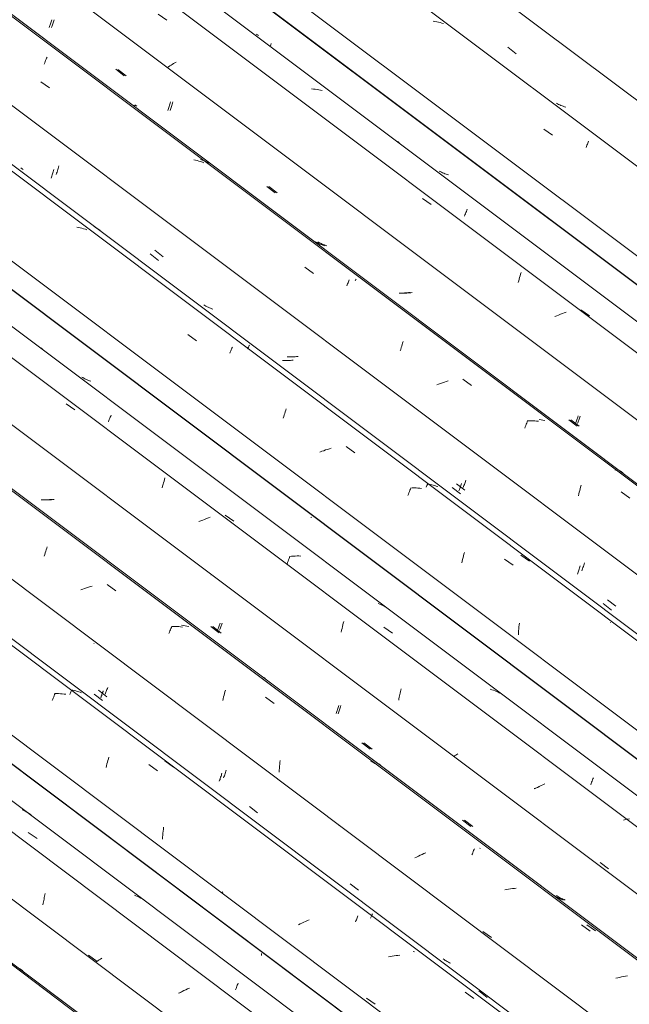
# Model space of a CAD drawing. Header units: metres. Extents: x 6.5 to 21.8, y 0.9 to 11.2.
# Tile 60 of 112: x 14.5 to 15.2, y 5 to 6.1. Entities that reach past the tile are written whole.
import ezdxf

# ---------------------------------------------------------------- set-up
doc = ezdxf.new("R2010")
doc.units = ezdxf.units.M
doc.layers.add('A-GLAZ-CWMG', color=7, linetype='Continuous', lineweight=5)

# ---------------------------------------------------------------- blocks, each defined once
blk = doc.blocks.new('FP_187-ISO_02')
at = {"layer": 'A-GLAZ-CWMG'}
blk.add_line((15.1519, 4.523), (13.0942, 6.0674), dxfattribs=at)
blk = doc.blocks.new('FP_189-ISO_02')
at = {"layer": 'A-GLAZ-CWMG'}
blk.add_line((15.2645, 4.5861), (13.2912, 6.0672), dxfattribs=at)
at = {"layer": 'A-GLAZ-CWMG', "color": 9, "true_color": 0xc0c0c0}
for p, q in [((14.528, 5.0931), (14.5284, 5.0946)), ((14.5284, 5.0946), (14.5287, 5.0961)), ((14.5287, 5.0961), (14.5291, 5.0976)), ((14.5265, 5.0853), (14.5267, 5.0869)), ((14.5267, 5.0869), (14.527, 5.0884)), ((14.527, 5.0884), (14.5273, 5.09)), ((14.5273, 5.09), (14.5277, 5.0916)), ((14.5277, 5.0916), (14.528, 5.0931)), ((14.5772, 5.0293), (14.5867, 5.0224)), ((14.5864, 5.0223), (14.5851, 5.0214)), ((14.5877, 5.0232), (14.5864, 5.0223)), ((14.5891, 5.0241), (14.5877, 5.0232)), ((14.5905, 5.0249), (14.5891, 5.0241)), ((14.5919, 5.0258), (14.5905, 5.0249)), ((14.6786, 4.9876), (14.6771, 4.987)), ((14.6802, 4.9881), (14.6786, 4.9876))]:
    blk.add_line(p, q, dxfattribs=at)
blk = doc.blocks.new('FP_190-ISO_02')
at = {"layer": 'A-GLAZ-CWMG', "color": 9, "true_color": 0xc0c0c0}
for p, q in [((14.7691, 5.03), (14.7691, 5.0311)), ((14.7691, 5.0289), (14.7691, 5.03))]:
    blk.add_line(p, q, dxfattribs=at)
blk = doc.blocks.new('Rectangular Mullion - Telha Fibrocimento - Ondulada-V175-ISO_02')
at = {"layer": 'A-GLAZ-CWMG'}
for p, q in [((15.3246, 4.6162), (13.3479, 6.0999)), ((15.3268, 4.615), (13.3482, 6.1)), ((15.2125, 4.5507), (13.2352, 6.0348))]:
    blk.add_line(p, q, dxfattribs=at)
for name in ['FP_187-ISO_02', 'FP_189-ISO_02', 'FP_190-ISO_02']:
    blk.add_blockref(name, (0, 0), dxfattribs=at)
blk = doc.blocks.new('FP_200-ISO_02')
at = {"layer": 'A-GLAZ-CWMG'}
blk.add_line((15.1544, 4.5233), (13.0967, 6.0677), dxfattribs=at)
at = {"layer": 'A-GLAZ-CWMG', "color": 9, "true_color": 0xc0c0c0}
for p, q in [((14.5026, 5.013), (14.501, 5.014)), ((14.5041, 5.0119), (14.5026, 5.013))]:
    blk.add_line(p, q, dxfattribs=at)
blk = doc.blocks.new('FP_202-ISO_02')
at = {"layer": 'A-GLAZ-CWMG'}
blk.add_line((15.2884, 4.6029), (13.2307, 6.1473), dxfattribs=at)
at = {"layer": 'A-GLAZ-CWMG', "color": 9, "true_color": 0xc0c0c0}
for p, q in [((14.5051, 5.1899), (14.5034, 5.1907)), ((14.5068, 5.1891), (14.5051, 5.1899)), ((14.5085, 5.1882), (14.5068, 5.1891)), ((14.5101, 5.1873), (14.5085, 5.1882)), ((14.5117, 5.1863), (14.5101, 5.1873)), ((14.5133, 5.1852), (14.5117, 5.1863)), ((14.5102, 5.1655), (14.5199, 5.1587)), ((14.6298, 5.095), (14.628, 5.0957)), ((14.6316, 5.0943), (14.6298, 5.095)), ((14.6333, 5.0935), (14.6316, 5.0943)), ((14.6351, 5.0927), (14.6333, 5.0935)), ((14.6367, 5.0918), (14.6351, 5.0927)), ((14.6384, 5.0909), (14.6367, 5.0918)), ((14.7418, 4.9947), (14.7423, 4.9959)), ((14.7423, 4.9959), (14.7428, 4.997)), ((14.7428, 4.997), (14.7432, 4.9981)), ((14.679, 4.988), (14.6771, 4.987)), ((14.681, 4.989), (14.679, 4.988)), ((14.683, 4.99), (14.681, 4.989)), ((14.685, 4.9909), (14.683, 4.99)), ((14.6871, 4.9918), (14.685, 4.9909)), ((14.6891, 4.9927), (14.6871, 4.9918)), ((14.7403, 4.9909), (14.7409, 4.9922)), ((14.7409, 4.9922), (14.7414, 4.9935)), ((14.7414, 4.9935), (14.7418, 4.9947))]:
    blk.add_line(p, q, dxfattribs=at)
blk = doc.blocks.new('FP_204-ISO_02')
at = {"layer": 'A-GLAZ-CWMG'}
blk.add_line((15.4189, 4.6773), (13.3613, 6.2217), dxfattribs=at)
at = {"layer": 'A-GLAZ-CWMG', "color": 9, "true_color": 0xc0c0c0}
for p, q in [((14.5369, 5.3118), (14.5374, 5.3133)), ((14.5374, 5.3133), (14.538, 5.3147)), ((14.538, 5.3147), (14.5385, 5.316)), ((14.5385, 5.316), (14.539, 5.3173)), ((14.539, 5.3173), (14.5395, 5.3186)), ((14.5395, 5.3186), (14.54, 5.3198)), ((14.5416, 5.3196), (14.5395, 5.3196)), ((14.5437, 5.3196), (14.5416, 5.3196)), ((14.5458, 5.3195), (14.5437, 5.3196)), ((14.5478, 5.3194), (14.5458, 5.3195)), ((14.5499, 5.3192), (14.5478, 5.3194)), ((14.5519, 5.319), (14.5499, 5.3192)), ((14.5986, 5.2453), (14.5991, 5.2471)), ((14.5991, 5.2471), (14.5996, 5.2489)), ((14.5966, 5.2376), (14.5971, 5.2395)), ((14.5971, 5.2395), (14.5976, 5.2415)), ((14.5976, 5.2415), (14.5981, 5.2434)), ((14.5981, 5.2434), (14.5986, 5.2453)), ((14.644, 5.2409), (14.6537, 5.234)), ((14.6602, 5.169), (14.6605, 5.1712)), ((14.6591, 5.158), (14.6593, 5.1602)), ((14.6593, 5.1602), (14.6595, 5.1624)), ((14.6595, 5.1624), (14.6597, 5.1646)), ((14.6597, 5.1646), (14.6599, 5.1668)), ((14.6599, 5.1668), (14.6602, 5.169)), ((14.7261, 5.0994), (14.7247, 5.0984)), ((14.8754, 5.0708), (14.8759, 5.0719)), ((14.8759, 5.0719), (14.8763, 5.0729)), ((14.8121, 5.064), (14.8101, 5.063)), ((14.8141, 5.0649), (14.8121, 5.064)), ((14.8161, 5.0659), (14.8141, 5.0649)), ((14.8181, 5.0668), (14.8161, 5.0659)), ((14.8202, 5.0677), (14.8181, 5.0668)), ((14.8222, 5.0686), (14.8202, 5.0677)), ((14.8735, 5.0661), (14.874, 5.0673)), ((14.874, 5.0673), (14.8745, 5.0685)), ((14.8745, 5.0685), (14.875, 5.0697)), ((14.875, 5.0697), (14.8754, 5.0708)), ((14.9143, 5.0282), (14.9121, 5.0278)), ((14.9164, 5.0285), (14.9143, 5.0282)), ((14.9186, 5.0288), (14.9164, 5.0285)), ((14.9207, 5.029), (14.9186, 5.0288)), ((14.9228, 5.0292), (14.9207, 5.029)), ((14.9121, 5.0278), (14.91, 5.0274)), ((14.9953, 4.9883), (15.0049, 4.9813)), ((14.8856, 4.9815), (14.8952, 4.9748))]:
    blk.add_line(p, q, dxfattribs=at)
blk = doc.blocks.new('FP_205-ISO_02')
at = {"layer": 'A-GLAZ-CWMG', "color": 9, "true_color": 0xc0c0c0}
for p, q in [((14.5835, 5.3754), (14.5829, 5.3751)), ((14.5832, 5.3191), (14.5925, 5.312)), ((14.5906, 5.315), (14.591, 5.3159)), ((14.591, 5.3159), (14.5913, 5.3168)), ((14.5913, 5.3168), (14.5917, 5.3177)), ((14.5917, 5.3177), (14.592, 5.3187)), ((14.592, 5.3187), (14.5924, 5.3197)), ((14.5924, 5.3197), (14.5928, 5.3208)), ((14.5928, 5.3208), (14.5932, 5.3218)), ((14.5932, 5.3218), (14.5935, 5.3229)), ((14.7231, 5.2244), (14.7234, 5.2255)), ((14.7234, 5.2255), (14.7238, 5.2267)), ((14.7238, 5.2267), (14.7242, 5.2278)), ((14.7242, 5.2278), (14.7246, 5.229)), ((14.7246, 5.229), (14.7249, 5.2302)), ((14.7249, 5.2302), (14.7253, 5.2314)), ((14.7223, 5.2223), (14.7227, 5.2234)), ((14.7227, 5.2234), (14.7231, 5.2244))]:
    blk.add_line(p, q, dxfattribs=at)
blk = doc.blocks.new('FP_206-ISO_02')
at = {"layer": 'A-GLAZ-CWMG'}
blk.add_line((15.5484, 4.7519), (13.4907, 6.2963), dxfattribs=at)
at = {"layer": 'A-GLAZ-CWMG', "color": 9, "true_color": 0xc0c0c0}
for p, q in [((14.529, 5.4759), (14.5296, 5.4776)), ((14.5296, 5.4776), (14.5301, 5.4793)), ((14.5301, 5.4793), (14.5307, 5.481)), ((14.5307, 5.481), (14.5312, 5.4826)), ((14.528, 5.4723), (14.5285, 5.4741)), ((14.5285, 5.4741), (14.529, 5.4759)), ((14.5706, 5.4356), (14.5685, 5.4348)), ((14.5728, 5.4364), (14.5706, 5.4356)), ((14.5749, 5.4371), (14.5728, 5.4364)), ((14.577, 5.4378), (14.5749, 5.4371)), ((14.5792, 5.4384), (14.577, 5.4378)), ((14.5813, 5.439), (14.5792, 5.4384)), ((14.5977, 5.4406), (14.6074, 5.4337)), ((14.667, 5.3878), (14.6675, 5.3892)), ((14.6675, 5.3892), (14.668, 5.3906)), ((14.668, 5.3906), (14.6686, 5.3919)), ((14.6686, 5.3919), (14.6691, 5.3932)), ((14.6691, 5.3932), (14.6696, 5.3944)), ((14.6712, 5.3942), (14.6691, 5.3942)), ((14.6733, 5.3942), (14.6712, 5.3942)), ((14.6754, 5.3941), (14.6733, 5.3942)), ((14.6774, 5.394), (14.6754, 5.3941)), ((14.6794, 5.3938), (14.6774, 5.394)), ((14.6814, 5.3935), (14.6794, 5.3938)), ((14.6664, 5.3864), (14.667, 5.3878)), ((14.7286, 5.3216), (14.7291, 5.3234)), ((14.7261, 5.312), (14.7266, 5.314)), ((14.7266, 5.314), (14.7271, 5.3159)), ((14.7271, 5.3159), (14.7276, 5.3178)), ((14.7276, 5.3178), (14.7281, 5.3197)), ((14.7281, 5.3197), (14.7286, 5.3216)), ((14.7735, 5.3155), (14.7832, 5.3086)), ((14.7888, 5.2345), (14.789, 5.2367)), ((14.789, 5.2367), (14.7892, 5.239)), ((14.7892, 5.239), (14.7894, 5.2412)), ((14.7894, 5.2412), (14.7897, 5.2433)), ((14.7897, 5.2433), (14.79, 5.2455)), ((14.8923, 5.2434), (14.8905, 5.2442)), ((14.894, 5.2426), (14.8923, 5.2434)), ((14.8951, 5.242), (14.894, 5.2426)), ((14.7886, 5.2323), (14.7888, 5.2345)), ((14.8556, 5.1736), (14.8552, 5.1733)), ((14.9414, 5.1382), (14.9395, 5.1372)), ((14.9434, 5.1392), (14.9414, 5.1382)), ((14.9454, 5.1401), (14.9434, 5.1392)), ((14.9475, 5.1411), (14.9454, 5.1401)), ((14.9495, 5.142), (14.9475, 5.1411)), ((14.9516, 5.1428), (14.9495, 5.142)), ((15.0028, 5.1405), (15.0033, 5.1418)), ((15.0033, 5.1418), (15.0038, 5.143)), ((15.0038, 5.143), (15.0043, 5.1442)), ((15.0043, 5.1442), (15.0047, 5.1453)), ((15.0047, 5.1453), (15.0052, 5.1464)), ((15.0052, 5.1464), (15.0056, 5.1474)), ((15.0414, 5.1021), (15.0392, 5.1017)), ((15.0435, 5.1025), (15.0414, 5.1021)), ((15.0457, 5.1029), (15.0435, 5.1025)), ((15.0478, 5.1031), (15.0457, 5.1029)), ((15.05, 5.1034), (15.0478, 5.1031)), ((15.0521, 5.1035), (15.05, 5.1034)), ((15.1245, 5.0628), (15.1342, 5.0558)), ((15.015, 5.0555), (15.0246, 5.0489)), ((15.1647, 5.0041), (15.1625, 5.0036)), ((15.1668, 5.0046), (15.1647, 5.0041)), ((15.169, 5.0051), (15.1668, 5.0046)), ((15.1712, 5.0055), (15.169, 5.0051)), ((15.1733, 5.0058), (15.1712, 5.0055)), ((15.1755, 5.0062), (15.1733, 5.0058))]:
    blk.add_line(p, q, dxfattribs=at)
blk = doc.blocks.new('FP_207-ISO_02')
at = {"layer": 'A-GLAZ-CWMG', "color": 9, "true_color": 0xc0c0c0}
for p, q in [((14.526, 5.5349), (14.5245, 5.5349)), ((14.5275, 5.5348), (14.526, 5.5349)), ((14.529, 5.5348), (14.5275, 5.5348)), ((14.5305, 5.5349), (14.529, 5.5348)), ((14.532, 5.5349), (14.5305, 5.5349)), ((14.5336, 5.535), (14.532, 5.5349)), ((14.5351, 5.5351), (14.5336, 5.535)), ((14.5366, 5.5353), (14.5351, 5.5351)), ((14.7127, 5.4504), (14.7124, 5.4503)), ((14.7128, 5.3941), (14.7221, 5.387)), ((14.7202, 5.3901), (14.7206, 5.3909)), ((14.7206, 5.3909), (14.7209, 5.3919)), ((14.7209, 5.3919), (14.7213, 5.3928)), ((14.7213, 5.3928), (14.7217, 5.3938)), ((14.7217, 5.3938), (14.722, 5.3948)), ((14.722, 5.3948), (14.7224, 5.3959)), ((14.7224, 5.3959), (14.7228, 5.3969)), ((14.7228, 5.3969), (14.7232, 5.398)), ((14.8531, 5.3007), (14.8534, 5.3018)), ((14.8534, 5.3018), (14.8538, 5.303)), ((14.8538, 5.303), (14.8542, 5.3041)), ((14.8542, 5.3041), (14.8546, 5.3054)), ((14.8546, 5.3054), (14.8549, 5.3066)), ((14.8519, 5.2974), (14.8523, 5.2985)), ((14.8523, 5.2985), (14.8527, 5.2996)), ((14.8527, 5.2996), (14.8531, 5.3007)), ((14.8805, 5.2651), (14.8898, 5.258)), ((14.9924, 5.1792), (15.0016, 5.1722)), ((15.0953, 5.0947), (15.0942, 5.0955)), ((15.0965, 5.094), (15.0953, 5.0947)), ((15.0977, 5.0933), (15.0965, 5.094)), ((15.0989, 5.0926), (15.0977, 5.0933)), ((15.1002, 5.092), (15.0989, 5.0926)), ((15.1014, 5.0914), (15.1002, 5.092)), ((15.1027, 5.0909), (15.1014, 5.0914)), ((15.104, 5.0903), (15.1027, 5.0909))]:
    blk.add_line(p, q, dxfattribs=at)
blk = doc.blocks.new('FP_208-ISO_02')
at = {"layer": 'A-GLAZ-CWMG'}
blk.add_line((15.661, 4.815), (13.6877, 6.2961), dxfattribs=at)
at = {"layer": 'A-GLAZ-CWMG', "color": 9, "true_color": 0xc0c0c0}
for p, q in [((14.9234, 5.3219), (14.9237, 5.3234)), ((14.9237, 5.3234), (14.9241, 5.3249)), ((14.9216, 5.3124), (14.9218, 5.314)), ((14.9218, 5.314), (14.9221, 5.3156)), ((14.9221, 5.3156), (14.9224, 5.3172)), ((14.9224, 5.3172), (14.9227, 5.3188)), ((14.9227, 5.3188), (14.923, 5.3203)), ((14.923, 5.3203), (14.9234, 5.3219)), ((14.9836, 5.2504), (14.9825, 5.2497)), ((14.9848, 5.2512), (14.9836, 5.2504)), ((14.986, 5.252), (14.9848, 5.2512)), ((14.9872, 5.2527), (14.986, 5.252)), ((15.0735, 5.2148), (15.0719, 5.2142)), ((15.0751, 5.2154), (15.0735, 5.2148)), ((15.0766, 5.216), (15.0751, 5.2154)), ((15.0774, 5.2162), (15.0766, 5.216)), ((15.1451, 5.132), (15.1546, 5.1251))]:
    blk.add_line(p, q, dxfattribs=at)
blk = doc.blocks.new('FP_209-ISO_02')
at = {"layer": 'A-GLAZ-CWMG', "color": 9, "true_color": 0xc0c0c0}
blk.add_line((14.8252, 5.5156), (14.8241, 5.515), dxfattribs=at)
blk = doc.blocks.new('Rectangular Mullion - Telha Fibrocimento - Ondulada-V194-ISO_02')
at = {"layer": 'A-GLAZ-CWMG'}
for p, q in [((15.7233, 4.8439), (13.7447, 6.329)), ((15.7211, 4.8452), (13.7444, 6.3288)), ((15.609, 4.7796), (13.6317, 6.2637)), ((15.4796, 4.7048), (13.5023, 6.189)), ((15.3496, 4.6296), (13.3721, 6.1138))]:
    blk.add_line(p, q, dxfattribs=at)
for name in ['FP_206-ISO_02', 'FP_208-ISO_02', 'FP_209-ISO_02', 'FP_204-ISO_02', 'FP_207-ISO_02', 'FP_202-ISO_02', 'FP_205-ISO_02', 'FP_200-ISO_02']:
    blk.add_blockref(name, (0, 0), dxfattribs=at)
blk = doc.blocks.new('FP_217-ISO_02')
at = {"layer": 'A-GLAZ-CWMG'}
blk.add_line((15.4265, 4.6789), (13.4529, 6.1602), dxfattribs=at)
at = {"layer": 'A-GLAZ-CWMG', "color": 9, "true_color": 0xc0c0c0}
for p, q in [((14.5597, 5.3233), (14.558, 5.3237)), ((14.5581, 5.323), (14.5584, 5.3237)), ((14.5614, 5.323), (14.5597, 5.3233)), ((14.5562, 5.3188), (14.5566, 5.3197)), ((14.5566, 5.3197), (14.557, 5.3206)), ((14.557, 5.3206), (14.5574, 5.3215)), ((14.5574, 5.3215), (14.5577, 5.3223)), ((14.5577, 5.3223), (14.5581, 5.323)), ((14.563, 5.3226), (14.5614, 5.323)), ((14.5646, 5.3221), (14.563, 5.3226)), ((14.5662, 5.3216), (14.5646, 5.3221)), ((14.5678, 5.3211), (14.5662, 5.3216)), ((14.5694, 5.3205), (14.5678, 5.3211)), ((14.6619, 5.2449), (14.6715, 5.2379)), ((14.8909, 5.0719), (14.8912, 5.0726)), ((14.8912, 5.0726), (14.8915, 5.0734)), ((14.8915, 5.0734), (14.8919, 5.074)), ((14.8919, 5.074), (14.8922, 5.0747)), ((14.8922, 5.0747), (14.8924, 5.0753)), ((14.8901, 5.0702), (14.8905, 5.071)), ((14.8905, 5.071), (14.8909, 5.0719)), ((14.9391, 5.0331), (14.9374, 5.0332)), ((15.0103, 4.9895), (15.0198, 4.9824))]:
    blk.add_line(p, q, dxfattribs=at)
blk = doc.blocks.new('FP_218-ISO_02')
at = {"layer": 'A-GLAZ-CWMG', "color": 9, "true_color": 0xc0c0c0}
for p, q in [((14.5972, 5.3232), (14.5976, 5.3243)), ((14.5976, 5.3243), (14.598, 5.3254)), ((14.598, 5.3254), (14.5985, 5.3266)), ((14.5882, 5.3233), (14.5974, 5.3162)), ((14.5956, 5.3191), (14.5959, 5.3201)), ((14.5959, 5.3201), (14.5964, 5.3211)), ((14.5964, 5.3211), (14.5968, 5.3221)), ((14.5968, 5.3221), (14.5972, 5.3232)), ((14.7271, 5.2261), (14.7275, 5.2272)), ((14.7275, 5.2272), (14.7279, 5.2284)), ((14.7279, 5.2284), (14.7284, 5.2296)), ((14.7284, 5.2296), (14.7288, 5.2308)), ((14.7288, 5.2308), (14.7292, 5.2321)), ((14.7292, 5.2321), (14.7297, 5.2334)), ((14.7297, 5.2334), (14.7301, 5.2348)), ((14.7557, 5.1943), (14.7649, 5.1873)), ((14.8675, 5.1086), (14.8767, 5.1015)), ((14.9719, 5.0243), (14.9708, 5.0251)), ((14.9731, 5.0235), (14.9719, 5.0243)), ((14.9742, 5.0228), (14.9731, 5.0235)), ((14.9755, 5.0221), (14.9742, 5.0228)), ((14.9767, 5.0214), (14.9755, 5.0221)), ((14.9779, 5.0208), (14.9767, 5.0214)), ((14.9792, 5.0202), (14.9779, 5.0208))]:
    blk.add_line(p, q, dxfattribs=at)
blk = doc.blocks.new('FP_219-ISO_02')
at = {"layer": 'A-GLAZ-CWMG'}
blk.add_line((15.5509, 4.7522), (13.4932, 6.2966), dxfattribs=at)
at = {"layer": 'A-GLAZ-CWMG', "color": 9, "true_color": 0xc0c0c0}
for p, q in [((14.6824, 5.3952), (14.6804, 5.3955)), ((14.6844, 5.3949), (14.6824, 5.3952)), ((14.6864, 5.3946), (14.6844, 5.3949)), ((14.6883, 5.3942), (14.6864, 5.3946)), ((14.7733, 5.3364), (14.7717, 5.3375)), ((14.8979, 5.2425), (14.8962, 5.2434)), ((14.8995, 5.2415), (14.8979, 5.2425)), ((14.9011, 5.2404), (14.8995, 5.2415)), ((15.0115, 5.1475), (15.0118, 5.1482)), ((15.1303, 5.0631), (15.1399, 5.0561))]:
    blk.add_line(p, q, dxfattribs=at)
blk = doc.blocks.new('FP_220-ISO_02')
at = {"layer": 'A-GLAZ-CWMG', "color": 9, "true_color": 0xc0c0c0}
for p, q in [((14.5284, 5.5348), (14.5269, 5.5349)), ((14.5299, 5.5347), (14.5284, 5.5348)), ((14.5314, 5.5347), (14.5299, 5.5347)), ((14.5329, 5.5348), (14.5314, 5.5347)), ((14.5344, 5.5348), (14.5329, 5.5348)), ((14.536, 5.5349), (14.5344, 5.5348)), ((14.5375, 5.535), (14.536, 5.5349)), ((14.539, 5.5352), (14.5375, 5.535)), ((14.7152, 5.394), (14.7244, 5.3869)), ((14.7226, 5.3899), (14.7229, 5.3908)), ((14.7229, 5.3908), (14.7233, 5.3917)), ((14.7233, 5.3917), (14.7237, 5.3927)), ((14.7237, 5.3927), (14.724, 5.3937)), ((14.724, 5.3937), (14.7244, 5.3947)), ((14.7244, 5.3947), (14.7248, 5.3957)), ((14.7248, 5.3957), (14.7252, 5.3968)), ((14.7252, 5.3968), (14.7255, 5.3979)), ((14.8554, 5.3005), (14.8558, 5.3016)), ((14.8558, 5.3016), (14.8562, 5.3027)), ((14.8562, 5.3027), (14.8565, 5.3039)), ((14.8565, 5.3039), (14.8569, 5.3051)), ((14.8569, 5.3051), (14.8573, 5.3064)), ((14.8543, 5.2973), (14.8547, 5.2983)), ((14.8547, 5.2983), (14.855, 5.2994)), ((14.855, 5.2994), (14.8554, 5.3005)), ((14.8829, 5.265), (14.8921, 5.2579)), ((14.9947, 5.1792), (15.004, 5.1721)), ((15.0977, 5.0948), (15.0966, 5.0956)), ((15.0989, 5.0941), (15.0977, 5.0948)), ((15.1001, 5.0934), (15.0989, 5.0941)), ((15.1013, 5.0927), (15.1001, 5.0934)), ((15.1025, 5.092), (15.1013, 5.0927)), ((15.1038, 5.0914), (15.1025, 5.092)), ((15.1051, 5.0909), (15.1038, 5.0914)), ((15.1064, 5.0903), (15.1051, 5.0909))]:
    blk.add_line(p, q, dxfattribs=at)
blk = doc.blocks.new('FP_221-ISO_02')
at = {"layer": 'A-GLAZ-CWMG'}
blk.add_line((15.6849, 4.8318), (13.6272, 6.3762), dxfattribs=at)
at = {"layer": 'A-GLAZ-CWMG', "color": 9, "true_color": 0xc0c0c0}
for p, q in [((14.5258, 5.7023), (14.5243, 5.7034)), ((14.5523, 5.6413), (14.562, 5.6345)), ((14.5992, 5.6214), (14.5997, 5.6228)), ((14.5997, 5.6228), (14.6002, 5.6241)), ((14.6002, 5.6241), (14.6007, 5.6254)), ((14.6007, 5.6254), (14.6012, 5.6266)), ((14.6012, 5.6266), (14.6017, 5.6278)), ((14.6017, 5.6278), (14.6022, 5.6289)), ((14.6599, 5.552), (14.6605, 5.5538)), ((14.6605, 5.5538), (14.661, 5.5556)), ((14.661, 5.5556), (14.6615, 5.5574)), ((14.6615, 5.5574), (14.662, 5.5591)), ((14.6589, 5.5482), (14.6594, 5.5501)), ((14.6594, 5.5501), (14.6599, 5.552)), ((14.7018, 5.5115), (14.6997, 5.5106)), ((14.7039, 5.5123), (14.7018, 5.5115)), ((14.7059, 5.5131), (14.7039, 5.5123)), ((14.7081, 5.5139), (14.7059, 5.5131)), ((14.7102, 5.5146), (14.7081, 5.5139)), ((14.7123, 5.5154), (14.7102, 5.5146)), ((14.7287, 5.5177), (14.7383, 5.5109)), ((14.7981, 5.4651), (14.7987, 5.4666)), ((14.7987, 5.4666), (14.7992, 5.4681)), ((14.7992, 5.4681), (14.7997, 5.4695)), ((14.7997, 5.4695), (14.8002, 5.4709)), ((14.8002, 5.4709), (14.8008, 5.4723)), ((14.8024, 5.4722), (14.8003, 5.472)), ((14.8046, 5.4724), (14.8024, 5.4722)), ((14.8067, 5.4724), (14.8046, 5.4724)), ((14.8088, 5.4725), (14.8067, 5.4724)), ((14.8108, 5.4725), (14.8088, 5.4725)), ((14.8129, 5.4724), (14.8108, 5.4725)), ((14.7976, 5.4635), (14.7981, 5.4651)), ((14.9004, 5.4191), (14.8986, 5.4198)), ((14.9021, 5.4183), (14.9004, 5.4191)), ((14.9038, 5.4175), (14.9021, 5.4183)), ((14.9055, 5.4166), (14.9038, 5.4175)), ((14.9072, 5.4157), (14.9055, 5.4166)), ((14.9088, 5.4147), (14.9072, 5.4157)), ((14.86, 5.3979), (14.8605, 5.3998)), ((14.8577, 5.388), (14.8581, 5.3901)), ((14.8581, 5.3901), (14.8586, 5.3921)), ((14.8586, 5.3921), (14.859, 5.3941)), ((14.859, 5.3941), (14.8595, 5.396)), ((14.8595, 5.396), (14.86, 5.3979)), ((14.9049, 5.3934), (14.9146, 5.3866)), ((15.0249, 5.324), (15.023, 5.3246)), ((15.0267, 5.3234), (15.0249, 5.324)), ((15.0285, 5.3227), (15.0267, 5.3234)), ((15.0302, 5.3219), (15.0285, 5.3227)), ((15.032, 5.3211), (15.0302, 5.3219)), ((15.0337, 5.3203), (15.032, 5.3211)), ((15.1367, 5.2238), (15.1372, 5.225)), ((15.1372, 5.225), (15.1377, 5.2262)), ((15.0737, 5.2145), (15.0723, 5.2138)), ((15.0756, 5.2155), (15.0737, 5.2145)), ((15.0776, 5.2165), (15.0756, 5.2155)), ((15.0796, 5.2175), (15.0776, 5.2165)), ((15.0816, 5.2185), (15.0796, 5.2175)), ((15.0836, 5.2194), (15.0816, 5.2185)), ((15.1347, 5.2185), (15.1352, 5.2199)), ((15.1352, 5.2199), (15.1357, 5.2213)), ((15.1357, 5.2213), (15.1362, 5.2226)), ((15.1362, 5.2226), (15.1367, 5.2238)), ((15.1733, 5.1797), (15.1712, 5.1792)), ((15.1755, 5.1802), (15.1733, 5.1797)), ((15.1777, 5.1806), (15.1755, 5.1802))]:
    blk.add_line(p, q, dxfattribs=at)
blk = doc.blocks.new('FP_222-ISO_02')
at = {"layer": 'A-GLAZ-CWMG', "color": 9, "true_color": 0xc0c0c0}
for p, q in [((14.5707, 5.6704), (14.5695, 5.6711)), ((14.5719, 5.6698), (14.5707, 5.6704)), ((14.5731, 5.6691), (14.5719, 5.6698)), ((14.5744, 5.6685), (14.5731, 5.6691)), ((14.5757, 5.668), (14.5744, 5.6685)), ((14.577, 5.6674), (14.5757, 5.668)), ((14.5783, 5.6669), (14.577, 5.6674)), ((14.5796, 5.6665), (14.5783, 5.6669))]:
    blk.add_line(p, q, dxfattribs=at)
blk = doc.blocks.new('FP_223-ISO_02')
at = {"layer": 'A-GLAZ-CWMG'}
blk.add_line((15.8154, 4.9062), (13.8388, 6.3898), dxfattribs=at)
at = {"layer": 'A-GLAZ-CWMG', "color": 9, "true_color": 0xc0c0c0}
for p, q in [((14.566, 5.8371), (14.564, 5.8374)), ((14.5679, 5.8367), (14.566, 5.8371)), ((14.5698, 5.8362), (14.5679, 5.8367)), ((14.5717, 5.8357), (14.5698, 5.8362)), ((14.5736, 5.8351), (14.5717, 5.8357)), ((14.5754, 5.8345), (14.5736, 5.8351)), ((14.6872, 5.7182), (14.6969, 5.7114)), ((14.734, 5.6975), (14.7345, 5.6987)), ((14.7345, 5.6987), (14.735, 5.7)), ((14.735, 5.7), (14.7355, 5.7011)), ((14.7355, 5.7011), (14.7359, 5.7022)), ((14.7359, 5.7022), (14.7364, 5.7033)), ((14.7364, 5.7033), (14.7368, 5.7043)), ((14.7945, 5.629), (14.795, 5.6307)), ((14.795, 5.6307), (14.7956, 5.6325)), ((14.7956, 5.6325), (14.7961, 5.6342)), ((14.7961, 5.6342), (14.7966, 5.6358)), ((14.7934, 5.6253), (14.794, 5.6272)), ((14.794, 5.6272), (14.7945, 5.629)), ((14.8361, 5.5886), (14.834, 5.5877)), ((14.8382, 5.5893), (14.8361, 5.5886)), ((14.8403, 5.5901), (14.8382, 5.5893)), ((14.8425, 5.5908), (14.8403, 5.5901)), ((14.8446, 5.5915), (14.8425, 5.5908)), ((14.8467, 5.5921), (14.8446, 5.5915)), ((14.8631, 5.594), (14.8728, 5.5871)), ((14.9324, 5.5412), (14.9329, 5.5426)), ((14.9329, 5.5426), (14.9334, 5.5441)), ((14.9334, 5.5441), (14.934, 5.5454)), ((14.934, 5.5454), (14.9345, 5.5467)), ((14.9345, 5.5467), (14.935, 5.548)), ((14.9366, 5.5479), (14.9345, 5.5478)), ((14.9387, 5.5479), (14.9366, 5.5479)), ((14.9408, 5.5479), (14.9387, 5.5479)), ((14.9429, 5.5478), (14.9408, 5.5479)), ((14.9449, 5.5477), (14.9429, 5.5478)), ((14.947, 5.5475), (14.9449, 5.5477)), ((14.9318, 5.5397), (14.9324, 5.5412)), ((14.9939, 5.4745), (14.9945, 5.4763)), ((14.9915, 5.4648), (14.992, 5.4668)), ((14.992, 5.4668), (14.9924, 5.4687)), ((14.9924, 5.4687), (14.9929, 5.4707)), ((14.9929, 5.4707), (14.9934, 5.4726)), ((14.9934, 5.4726), (14.9939, 5.4745)), ((15.0389, 5.469), (15.0486, 5.4621)), ((15.0545, 5.387), (15.0546, 5.3892)), ((15.0546, 5.3892), (15.0548, 5.3914)), ((15.0548, 5.3914), (15.055, 5.3937)), ((15.055, 5.3937), (15.0552, 5.3959)), ((15.0552, 5.3959), (15.0555, 5.398)), ((15.1568, 5.3984), (15.1562, 5.3986)), ((15.0544, 5.3848), (15.0545, 5.387))]:
    blk.add_line(p, q, dxfattribs=at)
blk = doc.blocks.new('FP_224-ISO_02')
at = {"layer": 'A-GLAZ-CWMG', "color": 9, "true_color": 0xc0c0c0}
for p, q in [((14.5357, 5.892), (14.5361, 5.8931)), ((14.5361, 5.8931), (14.5365, 5.8942)), ((14.5365, 5.8942), (14.5369, 5.8954)), ((14.5369, 5.8954), (14.5372, 5.8966)), ((14.5372, 5.8966), (14.5376, 5.8978)), ((14.5376, 5.8978), (14.538, 5.899)), ((14.538, 5.899), (14.5383, 5.9003)), ((14.5383, 5.9003), (14.5387, 5.9016)), ((14.6455, 5.8077), (14.6547, 5.8005)), ((14.7939, 5.6893), (14.7924, 5.6893)), ((14.7954, 5.6893), (14.7939, 5.6893)), ((14.7969, 5.6893), (14.7954, 5.6893)), ((14.7984, 5.6894), (14.7969, 5.6893)), ((14.7999, 5.6895), (14.7984, 5.6894)), ((14.8015, 5.6896), (14.7999, 5.6895)), ((14.803, 5.6897), (14.8015, 5.6896)), ((14.8045, 5.6899), (14.803, 5.6897)), ((14.9808, 5.5486), (14.9901, 5.5415)), ((14.9882, 5.5446), (14.9886, 5.5455)), ((14.9886, 5.5455), (14.9889, 5.5464)), ((14.9889, 5.5464), (14.9893, 5.5474)), ((14.9893, 5.5474), (14.9897, 5.5484)), ((14.9897, 5.5484), (14.9901, 5.5495)), ((14.9901, 5.5495), (14.9904, 5.5505)), ((14.9904, 5.5505), (14.9908, 5.5517)), ((14.9908, 5.5517), (14.9912, 5.5528)), ((15.1208, 5.4543), (15.1212, 5.4555)), ((15.1212, 5.4555), (15.1215, 5.4566)), ((15.1215, 5.4566), (15.1219, 5.4578)), ((15.1219, 5.4578), (15.1223, 5.4591)), ((15.1223, 5.4591), (15.1226, 5.4603)), ((15.1226, 5.4603), (15.123, 5.4616)), ((15.12, 5.4522), (15.1204, 5.4532)), ((15.1204, 5.4532), (15.1208, 5.4543)), ((15.1486, 5.4195), (15.1578, 5.4124))]:
    blk.add_line(p, q, dxfattribs=at)
blk = doc.blocks.new('FP_225-ISO_02')
at = {"layer": 'A-GLAZ-CWMG'}
blk.add_line((15.9449, 4.9808), (13.8872, 6.5252), dxfattribs=at)
at = {"layer": 'A-GLAZ-CWMG', "color": 9, "true_color": 0xc0c0c0}
for p, q in [((14.5295, 6.0225), (14.53, 6.0238)), ((14.53, 6.0238), (14.5305, 6.025)), ((14.5305, 6.025), (14.531, 6.0262)), ((14.5279, 6.0184), (14.5285, 6.0198)), ((14.5285, 6.0198), (14.529, 6.0212)), ((14.529, 6.0212), (14.5295, 6.0225)), ((14.5243, 5.9989), (14.5339, 5.9921)), ((14.6959, 5.9117), (14.6939, 5.9121)), ((14.6978, 5.9113), (14.6959, 5.9117)), ((14.6997, 5.9108), (14.6978, 5.9113)), ((14.7016, 5.9103), (14.6997, 5.9108)), ((14.7035, 5.9097), (14.7016, 5.9103)), ((14.7053, 5.909), (14.7035, 5.9097)), ((14.8171, 5.793), (14.8268, 5.7861)), ((14.8638, 5.7722), (14.8643, 5.7734)), ((14.8643, 5.7734), (14.8648, 5.7746)), ((14.8648, 5.7746), (14.8653, 5.7758)), ((14.8653, 5.7758), (14.8658, 5.7769)), ((14.8658, 5.7769), (14.8662, 5.7779)), ((14.8662, 5.7779), (14.8666, 5.7789)), ((14.9248, 5.7054), (14.9253, 5.7072)), ((14.9253, 5.7072), (14.9259, 5.7088)), ((14.9259, 5.7088), (14.9264, 5.7105)), ((14.9232, 5.7), (14.9237, 5.7018)), ((14.9237, 5.7018), (14.9242, 5.7037)), ((14.9242, 5.7037), (14.9248, 5.7054)), ((14.9658, 5.6632), (14.9637, 5.6624)), ((14.9679, 5.664), (14.9658, 5.6632)), ((14.97, 5.6647), (14.9679, 5.664)), ((14.9722, 5.6655), (14.97, 5.6647)), ((14.9743, 5.6661), (14.9722, 5.6655)), ((14.9764, 5.6668), (14.9743, 5.6661)), ((14.9928, 5.6686), (15.0025, 5.6618)), ((15.0626, 5.6172), (15.0631, 5.6187)), ((15.0631, 5.6187), (15.0636, 5.62)), ((15.0636, 5.62), (15.0641, 5.6213)), ((15.0641, 5.6213), (15.0647, 5.6226)), ((15.0663, 5.6224), (15.0642, 5.6224)), ((15.0684, 5.6225), (15.0663, 5.6224)), ((15.0705, 5.6225), (15.0684, 5.6225)), ((15.0726, 5.6224), (15.0705, 5.6225)), ((15.0746, 5.6222), (15.0726, 5.6224)), ((15.0766, 5.6221), (15.0746, 5.6222)), ((15.0615, 5.6143), (15.062, 5.6158)), ((15.062, 5.6158), (15.0626, 5.6172)), ((15.1632, 5.5672), (15.1615, 5.568)), ((15.1216, 5.5413), (15.122, 5.5433)), ((15.122, 5.5433), (15.1225, 5.5452)), ((15.1225, 5.5452), (15.123, 5.5471)), ((15.123, 5.5471), (15.1235, 5.549)), ((15.1235, 5.549), (15.124, 5.5509)), ((15.1685, 5.5436), (15.1781, 5.5367)), ((15.1211, 5.5393), (15.1216, 5.5413))]:
    blk.add_line(p, q, dxfattribs=at)
blk = doc.blocks.new('FP_226-ISO_02')
at = {"layer": 'A-GLAZ-CWMG', "color": 9, "true_color": 0xc0c0c0}
for p, q in [((14.536, 6.0665), (14.5364, 6.0677)), ((14.5334, 6.0592), (14.5338, 6.0602)), ((14.5338, 6.0602), (14.5341, 6.0612)), ((14.5341, 6.0612), (14.5345, 6.0622)), ((14.5345, 6.0622), (14.5349, 6.0632)), ((14.5349, 6.0632), (14.5352, 6.0643)), ((14.5352, 6.0643), (14.5356, 6.0654)), ((14.5356, 6.0654), (14.536, 6.0665)), ((14.6073, 6.0127), (14.6166, 6.0055)), ((14.6273, 5.9724), (14.6261, 5.9732)), ((14.6284, 5.9717), (14.6273, 5.9724)), ((14.6656, 5.9681), (14.666, 5.9693)), ((14.666, 5.9693), (14.6664, 5.9704)), ((14.6664, 5.9704), (14.6667, 5.9716)), ((14.6667, 5.9716), (14.6671, 5.9728)), ((14.6671, 5.9728), (14.6675, 5.9741)), ((14.6675, 5.9741), (14.6678, 5.9753)), ((14.6678, 5.9753), (14.6682, 5.9766)), ((14.6652, 5.967), (14.6656, 5.9681)), ((14.775, 5.8827), (14.7842, 5.8756)), ((14.8303, 5.8206), (14.8291, 5.8213)), ((14.8316, 5.8199), (14.8303, 5.8206)), ((14.8328, 5.8193), (14.8316, 5.8199)), ((14.8341, 5.8187), (14.8328, 5.8193)), ((14.8354, 5.8182), (14.8341, 5.8187)), ((14.8367, 5.8177), (14.8354, 5.8182)), ((14.838, 5.8172), (14.8367, 5.8177)), ((14.8394, 5.8167), (14.838, 5.8172)), ((14.9234, 5.7643), (14.9219, 5.7643)), ((14.9249, 5.7643), (14.9234, 5.7643)), ((14.9264, 5.7643), (14.9249, 5.7643)), ((14.928, 5.7644), (14.9264, 5.7643)), ((14.9295, 5.7645), (14.928, 5.7644)), ((14.931, 5.7646), (14.9295, 5.7645)), ((14.9325, 5.7648), (14.931, 5.7646)), ((14.9341, 5.765), (14.9325, 5.7648)), ((15.1104, 5.6236), (15.1196, 5.6165)), ((15.1178, 5.6196), (15.1181, 5.6205)), ((15.1181, 5.6205), (15.1185, 5.6215)), ((15.1185, 5.6215), (15.1189, 5.6225)), ((15.1189, 5.6225), (15.1192, 5.6235)), ((15.1192, 5.6235), (15.1196, 5.6245)), ((15.1196, 5.6245), (15.12, 5.6256)), ((15.12, 5.6256), (15.1204, 5.6267)), ((15.1204, 5.6267), (15.1207, 5.6279))]:
    blk.add_line(p, q, dxfattribs=at)
blk = doc.blocks.new('FP_227-ISO_02')
at = {"layer": 'A-GLAZ-CWMG'}
blk.add_line((16.0575, 5.0439), (13.9998, 6.5883), dxfattribs=at)
at = {"layer": 'A-GLAZ-CWMG', "color": 9, "true_color": 0xc0c0c0}
for p, q in [((14.666, 6.0155), (14.6647, 6.0146)), ((14.6673, 6.0164), (14.666, 6.0155)), ((14.6687, 6.0172), (14.6673, 6.0164)), ((14.67, 6.0181), (14.6687, 6.0172)), ((14.6714, 6.019), (14.67, 6.0181)), ((14.6729, 6.0198), (14.6714, 6.019)), ((14.6743, 6.0206), (14.6729, 6.0198))]:
    blk.add_line(p, q, dxfattribs=at)
blk = doc.blocks.new('FP_228-ISO_02')
at = {"layer": 'A-GLAZ-CWMG', "color": 9, "true_color": 0xc0c0c0}
for p, q in [((14.7791, 6.0387), (14.7794, 6.04)), ((14.7794, 6.04), (14.7798, 6.0413))]:
    blk.add_line(p, q, dxfattribs=at)
blk = doc.blocks.new('Rectangular Mullion - Telha Fibrocimento - Ondulada-V213-ISO_02')
at = {"layer": 'A-GLAZ-CWMG'}
for p, q in [((16.1176, 5.0741), (14.0599, 6.6185)), ((16.1198, 5.0728), (14.0621, 6.6172)), ((16.0055, 5.0085), (13.9478, 6.5529)), ((15.8761, 4.9337), (13.8975, 6.4188)), ((15.7461, 4.8585), (13.7686, 6.3427))]:
    blk.add_line(p, q, dxfattribs=at)
for name in ['FP_227-ISO_02', 'FP_225-ISO_02', 'FP_228-ISO_02', 'FP_226-ISO_02', 'FP_223-ISO_02', 'FP_221-ISO_02', 'FP_224-ISO_02', 'FP_219-ISO_02', 'FP_222-ISO_02', 'FP_220-ISO_02', 'FP_217-ISO_02', 'FP_218-ISO_02']:
    blk.add_blockref(name, (0, 0), dxfattribs=at)
blk = doc.blocks.new('FP_235-ISO_02')
at = {"layer": 'A-GLAZ-CWMG'}
blk.add_line((15.823, 4.9078), (13.8479, 6.3902), dxfattribs=at)
at = {"layer": 'A-GLAZ-CWMG', "color": 9, "true_color": 0xc0c0c0}
for p, q in [((14.5845, 5.8374), (14.5831, 5.8381)), ((14.5859, 5.8365), (14.5845, 5.8374)), ((14.5873, 5.8357), (14.5859, 5.8365)), ((14.5887, 5.8348), (14.5873, 5.8357)), ((14.59, 5.8338), (14.5887, 5.8348)), ((14.7553, 5.7056), (14.7556, 5.7061)), ((14.7556, 5.7061), (14.7558, 5.7066)), ((14.7538, 5.7024), (14.7542, 5.7031)), ((14.7542, 5.7031), (14.7545, 5.7038)), ((14.7545, 5.7038), (14.7548, 5.7044)), ((14.7548, 5.7044), (14.7551, 5.705)), ((14.7551, 5.705), (14.7553, 5.7056)), ((14.9521, 5.549), (14.9525, 5.5499)), ((14.9525, 5.5499), (14.9529, 5.5508)), ((14.9529, 5.5508), (14.9533, 5.5516)), ((14.9549, 5.552), (14.9532, 5.5523)), ((14.9533, 5.5516), (14.9536, 5.5524)), ((14.9566, 5.5517), (14.9549, 5.552)), ((14.9583, 5.5514), (14.9566, 5.5517)), ((14.9599, 5.551), (14.9583, 5.5514)), ((14.9616, 5.5505), (14.9599, 5.551)), ((14.9632, 5.55), (14.9616, 5.5505)), ((14.9648, 5.5495), (14.9632, 5.55)), ((15.057, 5.4735), (15.0666, 5.4665))]:
    blk.add_line(p, q, dxfattribs=at)
blk = doc.blocks.new('FP_236-ISO_02')
at = {"layer": 'A-GLAZ-CWMG', "color": 9, "true_color": 0xc0c0c0}
for p, q in [((14.5033, 5.9024), (14.5021, 5.9033)), ((14.543, 5.9013), (14.5434, 5.9026)), ((14.5434, 5.9026), (14.5438, 5.904)), ((14.5438, 5.904), (14.5442, 5.9055)), ((14.5045, 5.9016), (14.5033, 5.9024)), ((14.5412, 5.8961), (14.5417, 5.8973)), ((14.5417, 5.8973), (14.5421, 5.8986)), ((14.5421, 5.8986), (14.5425, 5.8999)), ((14.5425, 5.8999), (14.543, 5.9013)), ((14.6508, 5.8118), (14.66, 5.8046)), ((14.7063, 5.7505), (14.7051, 5.7512)), ((14.7075, 5.7498), (14.7063, 5.7505)), ((14.7087, 5.7492), (14.7075, 5.7498)), ((14.71, 5.7486), (14.7087, 5.7492)), ((14.7113, 5.748), (14.71, 5.7486)), ((14.7126, 5.7474), (14.7113, 5.748)), ((14.7139, 5.7469), (14.7126, 5.7474)), ((14.7152, 5.7465), (14.7139, 5.7469)), ((14.7991, 5.6935), (14.7976, 5.6936)), ((14.8006, 5.6935), (14.7991, 5.6935)), ((14.8021, 5.6934), (14.8006, 5.6935)), ((14.8036, 5.6935), (14.8021, 5.6934)), ((14.8051, 5.6935), (14.8036, 5.6935)), ((14.8066, 5.6936), (14.8051, 5.6935)), ((14.8082, 5.6937), (14.8066, 5.6936)), ((14.8097, 5.6938), (14.8082, 5.6937)), ((14.9944, 5.5517), (14.9948, 5.5529)), ((14.9948, 5.5529), (14.9953, 5.554)), ((14.9953, 5.554), (14.9957, 5.5552)), ((14.9957, 5.5552), (14.9961, 5.5565)), ((14.9858, 5.5527), (14.995, 5.5456)), ((14.9932, 5.5486), (14.9936, 5.5496)), ((14.9936, 5.5496), (14.994, 5.5507)), ((14.994, 5.5507), (14.9944, 5.5517)), ((15.1248, 5.4559), (15.1253, 5.457)), ((15.1253, 5.457), (15.1257, 5.4583)), ((15.1257, 5.4583), (15.1261, 5.4595)), ((15.1261, 5.4595), (15.1266, 5.4608)), ((15.1266, 5.4608), (15.127, 5.4621)), ((15.127, 5.4621), (15.1274, 5.4635)), ((15.1274, 5.4635), (15.1279, 5.4649)), ((15.1534, 5.4237), (15.1626, 5.4166))]:
    blk.add_line(p, q, dxfattribs=at)
blk = doc.blocks.new('FP_237-ISO_02')
at = {"layer": 'A-GLAZ-CWMG'}
blk.add_line((15.9474, 4.9811), (13.731, 6.6445), dxfattribs=at)
at = {"layer": 'A-GLAZ-CWMG', "color": 9, "true_color": 0xc0c0c0}
for p, q in [((14.7034, 5.9119), (14.7015, 5.9125)), ((14.7052, 5.9113), (14.7034, 5.9119)), ((14.707, 5.9105), (14.7052, 5.9113)), ((14.7088, 5.9098), (14.707, 5.9105)), ((14.7105, 5.909), (14.7088, 5.9098)), ((14.7122, 5.9081), (14.7105, 5.909)), ((14.8731, 5.7777), (14.8735, 5.7785)), ((14.8735, 5.7785), (14.8738, 5.7792)), ((14.8738, 5.7792), (14.8741, 5.7799)), ((15.0796, 5.6235), (15.0776, 5.6238)), ((15.0816, 5.6232), (15.0796, 5.6235)), ((15.0836, 5.6229), (15.0816, 5.6232)), ((15.1689, 5.5658), (15.1674, 5.5669)), ((15.1705, 5.5647), (15.1689, 5.5658))]:
    blk.add_line(p, q, dxfattribs=at)
blk = doc.blocks.new('FP_238-ISO_02')
at = {"layer": 'A-GLAZ-CWMG', "color": 9, "true_color": 0xc0c0c0}
for p, q in [((14.5385, 6.0665), (14.5389, 6.0676)), ((14.5359, 6.0592), (14.5362, 6.0601)), ((14.5362, 6.0601), (14.5366, 6.0611)), ((14.5366, 6.0611), (14.537, 6.0621)), ((14.537, 6.0621), (14.5374, 6.0632)), ((14.5374, 6.0632), (14.5377, 6.0642)), ((14.5377, 6.0642), (14.5381, 6.0653)), ((14.5381, 6.0653), (14.5385, 6.0665)), ((14.6098, 6.0126), (14.619, 6.0054)), ((14.6297, 5.9724), (14.6286, 5.9732)), ((14.6309, 5.9717), (14.6297, 5.9724)), ((14.6681, 5.968), (14.6685, 5.9691)), ((14.6685, 5.9691), (14.6688, 5.9703)), ((14.6688, 5.9703), (14.6692, 5.9715)), ((14.6692, 5.9715), (14.6696, 5.9727)), ((14.6696, 5.9727), (14.6699, 5.9739)), ((14.6699, 5.9739), (14.6703, 5.9752)), ((14.6703, 5.9752), (14.6707, 5.9765)), ((14.6677, 5.9669), (14.6681, 5.968)), ((14.7774, 5.8826), (14.7867, 5.8755)), ((14.8328, 5.8206), (14.8316, 5.8213)), ((14.834, 5.8199), (14.8328, 5.8206)), ((14.8353, 5.8193), (14.834, 5.8199)), ((14.8365, 5.8187), (14.8353, 5.8193)), ((14.8378, 5.8182), (14.8365, 5.8187)), ((14.8391, 5.8177), (14.8378, 5.8182)), ((14.8405, 5.8172), (14.8391, 5.8177)), ((14.8418, 5.8167), (14.8405, 5.8172)), ((14.9258, 5.7642), (14.9243, 5.7642)), ((14.9273, 5.7642), (14.9258, 5.7642)), ((14.9288, 5.7642), (14.9273, 5.7642)), ((14.9304, 5.7643), (14.9288, 5.7642)), ((14.9319, 5.7644), (14.9304, 5.7643)), ((14.9334, 5.7645), (14.9319, 5.7644)), ((14.9349, 5.7646), (14.9334, 5.7645)), ((14.9365, 5.7648), (14.9349, 5.7646)), ((15.1128, 5.6235), (15.122, 5.6164)), ((15.1201, 5.6195), (15.1205, 5.6204)), ((15.1205, 5.6204), (15.1209, 5.6213)), ((15.1209, 5.6213), (15.1212, 5.6223)), ((15.1212, 5.6223), (15.1216, 5.6233)), ((15.1216, 5.6233), (15.122, 5.6244)), ((15.122, 5.6244), (15.1224, 5.6254)), ((15.1224, 5.6254), (15.1227, 5.6265)), ((15.1227, 5.6265), (15.1231, 5.6277))]:
    blk.add_line(p, q, dxfattribs=at)
blk = doc.blocks.new('FP_239-ISO_02')
at = {"layer": 'A-GLAZ-CWMG'}
blk.add_line((16.0814, 5.0607), (13.731, 6.8248), dxfattribs=at)
at = {"layer": 'A-GLAZ-CWMG', "color": 9, "true_color": 0xc0c0c0}
for p, q in [((14.6545, 6.0739), (14.6642, 6.0672)), ((14.8268, 5.9908), (14.8248, 5.9909)), ((14.8288, 5.9906), (14.8268, 5.9908)), ((14.8308, 5.9903), (14.8288, 5.9906)), ((14.8328, 5.99), (14.8308, 5.9903)), ((14.8347, 5.9896), (14.8328, 5.99)), ((14.8367, 5.9892), (14.8347, 5.9896)), ((14.9219, 5.9316), (14.9203, 5.9326)), ((14.9478, 5.8693), (14.9575, 5.8625)), ((14.9946, 5.8496), (14.9951, 5.851)), ((14.9951, 5.851), (14.9957, 5.8524)), ((14.9957, 5.8524), (14.9962, 5.8537)), ((14.9962, 5.8537), (14.9967, 5.855)), ((14.9967, 5.855), (14.9972, 5.8562)), ((14.9972, 5.8562), (14.9977, 5.8574)), ((15.0558, 5.7816), (15.0563, 5.7835)), ((15.0563, 5.7835), (15.0568, 5.7853)), ((15.0568, 5.7853), (15.0573, 5.787)), ((15.0543, 5.7759), (15.0548, 5.7779)), ((15.0548, 5.7779), (15.0553, 5.7798)), ((15.0553, 5.7798), (15.0558, 5.7816)), ((15.097, 5.7391), (15.095, 5.7382)), ((15.0991, 5.7399), (15.097, 5.7391)), ((15.1012, 5.7408), (15.0991, 5.7399)), ((15.1033, 5.7416), (15.1012, 5.7408)), ((15.1054, 5.7424), (15.1033, 5.7416)), ((15.1075, 5.7431), (15.1054, 5.7424)), ((15.1239, 5.7457), (15.1335, 5.7389))]:
    blk.add_line(p, q, dxfattribs=at)
blk = doc.blocks.new('FP_240-ISO_02')
at = {"layer": 'A-GLAZ-CWMG', "color": 9, "true_color": 0xc0c0c0}
for p, q in [((14.7646, 6.051), (14.7634, 6.0518)), ((14.7657, 6.0503), (14.7646, 6.051)), ((14.9677, 5.8992), (14.9665, 5.8998)), ((14.969, 5.8985), (14.9677, 5.8992)), ((14.9702, 5.8979), (14.969, 5.8985)), ((14.9715, 5.8974), (14.9702, 5.8979)), ((14.9728, 5.8968), (14.9715, 5.8974)), ((14.9741, 5.8963), (14.9728, 5.8968)), ((14.9754, 5.8959), (14.9741, 5.8963)), ((14.9768, 5.8954), (14.9754, 5.8959)), ((15.0556, 5.8325), (15.0555, 5.8326))]:
    blk.add_line(p, q, dxfattribs=at)
blk = doc.blocks.new('FP_241-ISO_02')
at = {"layer": 'A-GLAZ-CWMG'}
blk.add_line((16.2119, 5.1351), (13.731, 6.9972), dxfattribs=at)
at = {"layer": 'A-GLAZ-CWMG', "color": 9, "true_color": 0xc0c0c0}
for p, q in [((14.9618, 6.0658), (14.9598, 6.0662)), ((14.9638, 6.0655), (14.9618, 6.0658)), ((14.9657, 6.065), (14.9638, 6.0655)), ((14.9676, 6.0645), (14.9657, 6.065)), ((14.9695, 6.064), (14.9676, 6.0645)), ((14.9713, 6.0634), (14.9695, 6.064)), ((15.0828, 5.9464), (15.0924, 5.9395)), ((15.1295, 5.9258), (15.13, 5.9271)), ((15.13, 5.9271), (15.1305, 5.9284)), ((15.1305, 5.9284), (15.131, 5.9296)), ((15.131, 5.9296), (15.1315, 5.9307)), ((15.1315, 5.9307), (15.132, 5.9318)), ((15.132, 5.9318), (15.1324, 5.9329))]:
    blk.add_line(p, q, dxfattribs=at)
blk = doc.blocks.new('FP_242-ISO_02')
at = {"layer": 'A-GLAZ-CWMG', "color": 9, "true_color": 0xc0c0c0}
for p, q in [((15.0427, 6.0372), (15.0519, 6.03)), ((15.0979, 5.9745), (15.0967, 5.9751)), ((15.0991, 5.9738), (15.0979, 5.9745)), ((15.1004, 5.9732), (15.0991, 5.9738)), ((15.1017, 5.9727), (15.1004, 5.9732)), ((15.103, 5.9722), (15.1017, 5.9727)), ((15.1043, 5.9717), (15.103, 5.9722)), ((15.1056, 5.9712), (15.1043, 5.9717)), ((15.107, 5.9708), (15.1056, 5.9712))]:
    blk.add_line(p, q, dxfattribs=at)
blk = doc.blocks.new('Rectangular Mullion - Telha Fibrocimento - Ondulada-1908999-ISO_02')
at = {"layer": 'A-GLAZ-CWMG'}
for p, q in [((16.2726, 5.1627), (13.731, 7.0702)), ((16.1426, 5.0874), (13.731, 6.8974))]:
    blk.add_line(p, q, dxfattribs=at)
for name in ['FP_241-ISO_02', 'FP_242-ISO_02', 'FP_239-ISO_02', 'FP_240-ISO_02', 'FP_237-ISO_02', 'FP_238-ISO_02', 'FP_235-ISO_02', 'FP_236-ISO_02']:
    blk.add_blockref(name, (0, 0), dxfattribs=at)

msp = doc.modelspace()

# ---------------------------------------------------------------- block references
at = {"layer": 'A-GLAZ-CWMG'}
for name in ['Rectangular Mullion - Telha Fibrocimento - Ondulada-1908999-ISO_02', 'Rectangular Mullion - Telha Fibrocimento - Ondulada-V213-ISO_02', 'Rectangular Mullion - Telha Fibrocimento - Ondulada-V194-ISO_02', 'Rectangular Mullion - Telha Fibrocimento - Ondulada-V175-ISO_02']:
    msp.add_blockref(name, (0, 0), dxfattribs=at)

doc.saveas('drawing.dxf')
